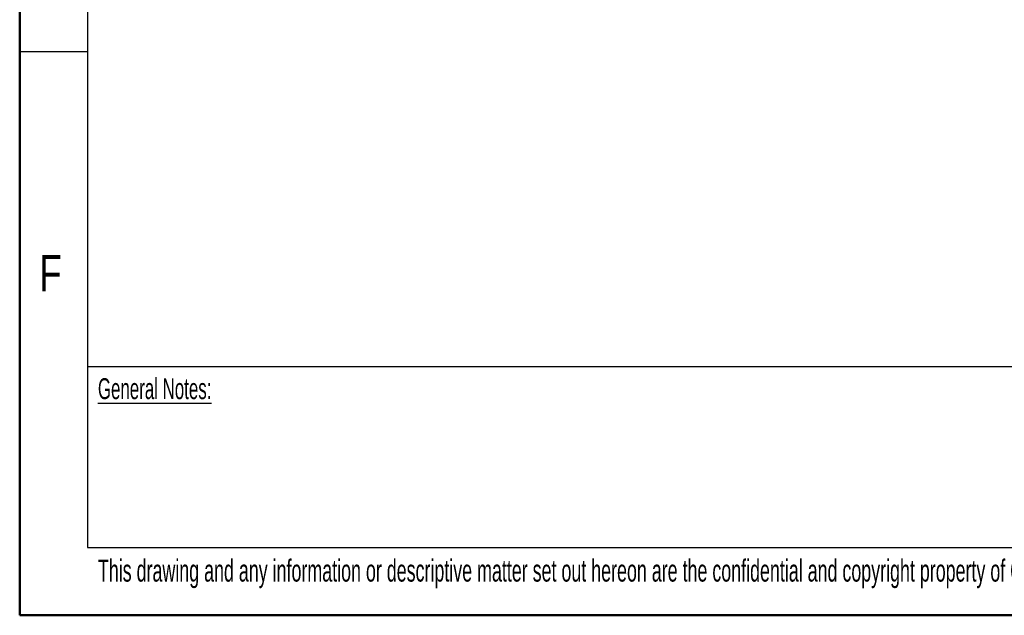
# Model space of a CAD drawing. Header units: millimetres. Extents: x 0 to 420, y 0 to 297.
# Tile 1 of 75: x 0 to 94, y 0 to 57. Entities that reach past the tile are written whole.
import ezdxf

# ---------------------------------------------------------------- set-up
doc = ezdxf.new("R2010")
doc.units = ezdxf.units.MM
doc.layers.add('BOARDER', color=7, linetype='Continuous', lineweight=25)
doc.styles.add('SLDTEXTSTYLE0', font='TXT', dxfattribs={"width": 0.605})
doc.styles.add('SLDTEXTSTYLE1', font='TXT', dxfattribs={"width": 0.75})

msp = doc.modelspace()

# ---------------------------------------------------------------- linework, layer by layer
at = {"layer": 'BOARDER', "linetype": 'Continuous', "lineweight": 50}
for q in [(0, 297), (420, 0)]:
    msp.add_line((0, 0), q, dxfattribs=at)
at = {"layer": 'BOARDER'}
for p, q in [((6.5, 290.5), (6.5, 6.5)), ((6.5, 54), (0, 54)), ((6.5, 23.841), (231.16, 23.841)), ((6.5, 6.5), (413.5, 6.5))]:
    msp.add_line(p, q, dxfattribs=at)

# ---------------------------------------------------------------- texts
at = {"layer": 'BOARDER', "attachment_point": 1}
for s, insert, char_height, style in [('F', (1.881, 34.54), 3.5, 'SLDTEXTSTYLE1'), ('\\LGeneral Notes:', (7.501, 22.721), 2, 'SLDTEXTSTYLE0'), ('This drawing and any information or descriptive matter set out hereon are the confidential and copyright property of CLASSEQ. and must not be disclosed, loaned, copied or used for manufacturing, tendering or any other purpose without their written permission.', (7.501, 5.346), 2.116667, 'SLDTEXTSTYLE0')]:
    msp.add_mtext(s, dxfattribs=dict(at, insert=insert, char_height=char_height, style=style))

doc.saveas('drawing.dxf')
